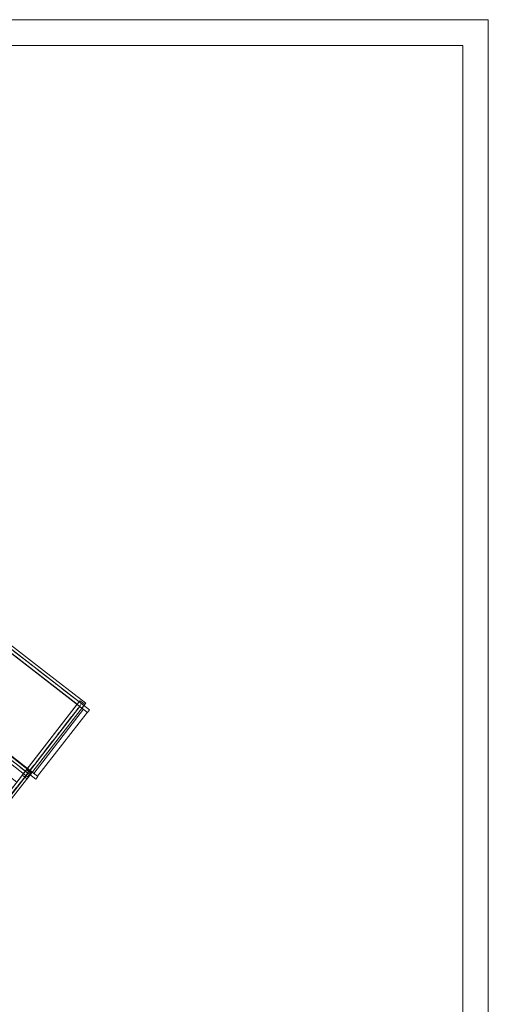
# Model space of a CAD drawing. Header units: centimetres. Extents: x -1589 to 108054, y -205274 to 31709.
# Tile 87 of 256: x 5403 to 6098, y 132 to 1591. Entities that reach past the tile are written whole.
import ezdxf

# ---------------------------------------------------------------- set-up
doc = ezdxf.new("R2010")
doc.units = ezdxf.units.CM
doc.header["$LTSCALE"] = 0.01
doc.header["$MEASUREMENT"] = 0
doc.linetypes.add('Kropki i Kreski', pattern=[72, 36, -18, 0, -18])
for name, color, linetype in [('2_schody_konstrukcja.ISTN', 7, 'Continuous'), ('2_stropy.ISTN', 7, 'Continuous'), ('2_ściany zewnętrzne.ISTN', 7, 'Continuous'), ('3_linie 2D .ISTN', 7, 'Continuous')]:
    doc.layers.add(name, color=color, linetype=linetype)

msp = doc.modelspace()

# ---------------------------------------------------------------- linework, layer by layer
at = {"layer": '2_schody_konstrukcja.ISTN', "color": 8, "linetype": 'Kropki i Kreski', "lineweight": 5}
for p, q in [((5498.57601, 574.66898), (5373.91152, 671.49743)), ((5496.33387, 579.11824), (5410.79065, 468.9544)), ((5417.9188, 472.65042), (5313.60284, 554.15105)), ((5413.90627, 472.9209), (5264.03737, 281.76425))]:
    msp.add_line(p, q, dxfattribs=at)
at = {"layer": '2_schody_konstrukcja.ISTN', "color": 8, "linetype": 'Continuous', "lineweight": 5}
for p, q in [((5439.00414, 626.63712), (5376.67189, 675.05135)), ((5371.15114, 667.94351), (5433.48339, 619.52928)), ((5433.48339, 619.52928), (5495.81564, 571.11506)), ((5501.33639, 578.2229), (5439.00414, 626.63712)), ((5492.77961, 581.87816), (5450.00799, 526.79624)), ((5457.11653, 521.2764), (5499.88814, 576.35832)), ((5496.33387, 579.11824), (5492.77961, 581.87816)), ((5495.81564, 571.11506), (5498.57601, 574.66898)), ((5499.88814, 576.35832), (5496.33387, 579.11824)), ((5498.57601, 574.66898), (5501.33639, 578.2229)), ((5450.00799, 526.79624), (5407.23638, 471.71432)), ((5420.68927, 476.19647), (5368.5313, 516.94679)), ((5414.34492, 466.19448), (5457.11653, 521.2764)), ((5362.99034, 509.85469), (5415.14832, 469.10437)), ((5413.54265, 479.75055), (5263.67376, 288.59391)), ((5420.62537, 474.19762), (5270.75648, 283.04098)), ((5407.23638, 471.71432), (5410.79065, 468.9544)), ((5410.79065, 468.9544), (5414.34492, 466.19448)), ((5420.62537, 474.19762), (5413.54265, 479.75055)), ((5415.14832, 469.10437), (5417.9188, 472.65042)), ((5417.9188, 472.65042), (5420.68927, 476.19647))]:
    msp.add_line(p, q, dxfattribs=at)
at = {"layer": '2_stropy.ISTN', "color": 8, "linetype": 'Continuous', "lineweight": 5, "flags": 128}
msp.add_lwpolyline([(5358.00546, 677.65648), (5284.59928, 582.72228), (5320.16524, 555.15298), (5304.16093, 534.45505), (5399.09194, 461.05135), (5488.5356, 576.72639)], close=True, dxfattribs=at)
at = {"layer": '2_ściany zewnętrzne.ISTN', "color": 8, "linetype": 'Continuous', "lineweight": 5, "flags": 128}
for points in [[(6059.99749, 1591.14187), (4711.99749, 1591.14187)], [(6097.99749, 1591.14187), (6059.99749, 1591.14187)], [(6097.99749, -815.15285), (6097.99749, 1591.14187)], [(4711.99749, 1553.14187), (6059.99749, 1553.14187)], [(6059.99749, 1553.14187), (6059.99749, -815.15285)]]:
    msp.add_lwpolyline(points, dxfattribs=at)
at = {"layer": '3_linie 2D .ISTN', "color": 8, "linetype": 'Continuous', "lineweight": 5}
for p, q in [((5000.74601, 953.90097), (5504.07927, 564.70752)), ((5003.8036, 957.85526), (5507.13686, 568.66181)), ((4923.39126, 862.71614), (5430.53188, 469.60122)), ((4920.33281, 858.76073), (5427.48828, 465.63429)), ((5488.5356, 576.72639), (5177.65743, 174.67614)), ((5418.98803, 478.54955), (5492.71596, 573.494)), ((5424.48477, 474.2887), (5498.22006, 569.23805)), ((5430.01375, 470.00141), (5503.75448, 564.95866)), ((5504.07927, 564.70752), (5507.13776, 568.66298)), ((5257.66659, 270.81998), (5415.92128, 474.60057)), ((5427.48828, 465.63429), (5430.53188, 469.60122))]:
    msp.add_line(p, q, dxfattribs=at)

doc.saveas('drawing.dxf')
